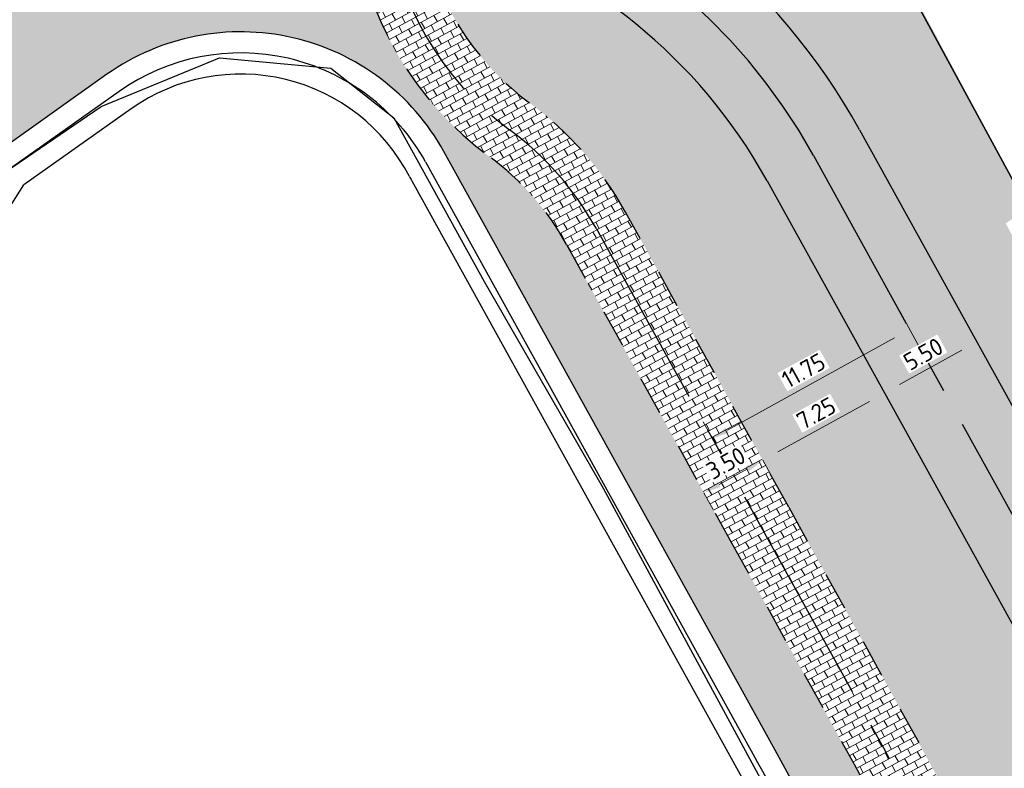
# Model space of a CAD drawing. Header units: metres. Extents: x 149090 to 161988, y 479090 to 487021.
# Tile 38 of 72: x 149228 to 149279, y 486682 to 486721. Entities that reach past the tile are written whole.
import ezdxf

# ---------------------------------------------------------------- set-up
doc = ezdxf.new("R2010")
doc.units = ezdxf.units.M
doc.linetypes.add('AM-AS', pattern=[16, 10, -2, 2, -2])
doc.linetypes.add('XX-HIDDEN', pattern=[4, 2, -2])
doc.layers.get('Defpoints').update_dxf_attribs({"color": 211, "lineweight": 25})
doc.layers.add('B-WE-KG-GRENS_PERCEEL-GV', color=1, linetype='Continuous', lineweight=30, true_color=0xff0000)
doc.layers.add('N-WE-GR-STADSLANDBOUW-A', color=7, linetype='Continuous', lineweight=35, true_color=0xffff9e)
for name, color, linetype, lineweight in [('N-WE-AM-AS_FIETSPAD-G', 3, 'AM-AS', 30), ('N-WE-AM-AS_WEG-G', 10, 'AM-AS', 30), ('N-WE-VH-KANTVERHARDING-G', 7, 'Continuous', 30), ('N-WE-VH-MATERIAALGRENS-G', 7, 'XX-HIDDEN', 25), ('N-WE-VH-VERHARDING_ASFALT-A', 252, 'Continuous', 18), ('N-WE-VH-VERHARDING_TEGEL-A', 252, 'Continuous', 18), ('X-XX-AL-M', 7, 'Continuous', 18)]:
    doc.layers.add(name, color=color, linetype=linetype, lineweight=lineweight)
doc.styles.add('NLCS-ISO-M500-T18', font='NLCS-ISO.ttf')
doc.dimstyles.new('NLCS-M500-T18-PIJL-X_L2_H1', dxfattribs={"dimscale": 0.5, "dimtxt": 1.8, "dimasz": 1.8, "dimexe": 2, "dimexo": 2, "dimgap": 0.7, "dimtad": 1, "dimzin": 0, "dimdsep": 46, "dimtxsty": 'NLCS-ISO-M500-T18', "dimcen": 0, "dimdle": 2, "dimclrd": 256, "dimclre": 256, "dimclrt": 256, "dimadec": 1, "dimazin": 0, "dimtfac": 1, "dimtofl": 0, "dimtmove": 1, "dimatfit": 0, "dimfxl": 2, "dimfxlon": 1, "dimtfill": 1, "dimtfillclr": 254, "dimtolj": 1, "dimtzin": 0, "dimlwd": 18, "dimlwe": 18, "dimarcsym": 0})
pattern_1 = [(28.59202423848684, (150053.3629572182, 485426.806183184), (-0.1794636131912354, 0.3292686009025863), []), (118.5920242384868, (150053.3629572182, 485426.806183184), (-0.6585372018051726, -0.3589272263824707), [0.375, -0.375]), (118.5920242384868, (150053.6922258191, 485426.9856467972), (-0.6585372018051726, -0.3589272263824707), [-0.375, 0.375])]

# ---------------------------------------------------------------- blocks, each defined once
blk = doc.blocks.new('*D419')
at = {"layer": 'Defpoints', "color": 0, "transparency": 16777216}
for p in [(149272.3820458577, 486707.7590054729), (149274.1865311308, 486704.4954767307), (149262.0992335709, 486702.073385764)]:
    blk.add_point(p, dxfattribs=at)
at = {"layer": 'X-XX-AL-M', "linetype": 'Continuous', "lineweight": 18, "transparency": 16777216}
for p, q in [((149273.7026486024, 486705.3706096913), (149274.6704136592, 486703.6203437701)), ((149264.6913385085, 486699.2453512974), (149273.3989114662, 486704.0599824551)), ((149263.4198363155, 486699.6849899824), (149264.3876013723, 486697.9347240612))]:
    blk.add_line(p, q, dxfattribs=at)
at = {"layer": 'X-XX-AL-M', "transparency": 16777216}
for points in [[(149273.3263290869, 486704.1912523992), (149273.4714938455, 486703.928712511), (149274.1865311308, 486704.4954767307)], [(149264.6187561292, 486699.3766212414), (149264.7639208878, 486699.1140813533), (149263.9037188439, 486698.8098570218)]]:
    blk.add_solid(points, dxfattribs=at)
at = {"layer": 'X-XX-AL-M', "transparency": 16777216, "insert": (149268.6580189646, 486702.3527732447), "char_height": 0.9, "attachment_point": 5, "rotation": 28.93928462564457, "style": 'NLCS-ISO-M500-T18', "bg_fill": 3, "box_fill_scale": 1.1, "bg_fill_color": 256, "bg_fill_true_color": 13158600, "bg_fill_transparency": 0}
blk.add_mtext('\\A1;11.75', dxfattribs=at)
blk = doc.blocks.new('*D420')
at = {"layer": 'Defpoints', "color": 0, "transparency": 16777216}
for p in [(149266.3593920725, 486697.9851928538), (149266.53214181, 486697.6727637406)]:
    blk.add_point(p, dxfattribs=at)
at = {"layer": 'X-XX-AL-M', "linetype": 'Continuous', "lineweight": 18, "transparency": 16777216}
for p, q in [((149266.53214181, 486697.6727637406), (149267.0160243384, 486696.79763078)), ((149264.2567961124, 486696.4146691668), (149265.7445221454, 486697.2372694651)), ((149263.4691764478, 486695.9791748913), (149263.9530589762, 486695.1040419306))]:
    blk.add_line(p, q, dxfattribs=at)
at = {"layer": 'X-XX-AL-M', "transparency": 16777216}
for points in [[(149265.6719397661, 486697.3685394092), (149265.8171045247, 486697.105999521), (149266.53214181, 486697.6727637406)], [(149264.1842137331, 486696.5459391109), (149264.3293784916, 486696.2833992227), (149263.4691764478, 486695.9791748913)]]:
    blk.add_solid(points, dxfattribs=at)
at = {"layer": 'X-XX-AL-M', "transparency": 16777216, "insert": (149264.6135531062, 486697.5260756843), "char_height": 0.9, "attachment_point": 5, "rotation": 28.939284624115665, "style": 'NLCS-ISO-M500-T18', "bg_fill": 3, "box_fill_scale": 1.1, "bg_fill_color": 256, "bg_fill_true_color": 13158600, "bg_fill_transparency": 0}
blk.add_mtext('\\A1;3.50', dxfattribs=at)
at = {"layer": 'Defpoints', "color": 0, "transparency": 16777216}
blk.add_point((149263.2964267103, 486696.2916040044), dxfattribs=at)
blk = doc.blocks.new('*D421')
at = {"layer": 'Defpoints', "color": 0, "transparency": 16777216}
for p in [(149272.8768557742, 486701.1809120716), (149272.8768557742, 486701.1809120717), (149266.3593920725, 486697.9851928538)]:
    blk.add_point(p, dxfattribs=at)
at = {"layer": 'X-XX-AL-M', "linetype": 'Continuous', "lineweight": 18, "transparency": 16777216}
for p, q in [((149272.8768557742, 486701.1809120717), (149272.3929732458, 486702.0560450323)), ((149267.3197614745, 486698.1082580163), (149272.0892361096, 486700.7454177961)), ((149266.5321418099, 486697.6727637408), (149267.0160243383, 486696.7976307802))]:
    blk.add_line(p, q, dxfattribs=at)
at = {"layer": 'X-XX-AL-M', "transparency": 16777216}
for points in [[(149272.0166537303, 486700.8766877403), (149272.1618184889, 486700.6141478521), (149272.8768557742, 486701.1809120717)], [(149267.2471790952, 486698.2395279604), (149267.3923438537, 486697.9769880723), (149266.5321418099, 486697.6727637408)]]:
    blk.add_solid(points, dxfattribs=at)
at = {"layer": 'X-XX-AL-M', "transparency": 16777216, "insert": (149269.3173927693, 486700.1269442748), "char_height": 0.9, "attachment_point": 5, "rotation": 28.939284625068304, "style": 'NLCS-ISO-M500-T18', "bg_fill": 3, "box_fill_scale": 1.1, "bg_fill_color": 256, "bg_fill_true_color": 13158600, "bg_fill_transparency": 0}
blk.add_mtext('\\A1;7.25', dxfattribs=at)
blk = doc.blocks.new('*D422')
at = {"layer": 'Defpoints', "color": 0, "transparency": 16777216}
for p in [(149277.6900870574, 486703.842265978), (149277.6900870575, 486703.8422659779), (149272.8768557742, 486701.1809120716)]:
    blk.add_point(p, dxfattribs=at)
at = {"layer": 'X-XX-AL-M', "linetype": 'Continuous', "lineweight": 18, "transparency": 16777216}
for p, q in [((149277.6900870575, 486703.8422659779), (149278.1739695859, 486702.9671330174)), ((149273.6644754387, 486701.6164063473), (149276.9024673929, 486703.4067717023)), ((149272.8768557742, 486701.1809120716), (149272.3929732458, 486702.0560450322))]:
    blk.add_line(p, q, dxfattribs=at)
at = {"layer": 'X-XX-AL-M', "transparency": 16777216}
for points in [[(149276.8298850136, 486703.5380416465), (149276.9750497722, 486703.2755017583), (149277.6900870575, 486703.8422659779)], [(149273.5918930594, 486701.7476762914), (149273.737057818, 486701.4851364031), (149272.8768557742, 486701.1809120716)]]:
    blk.add_solid(points, dxfattribs=at)
at = {"layer": 'X-XX-AL-M', "transparency": 16777216, "insert": (149274.8963653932, 486703.2116953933), "char_height": 0.9, "attachment_point": 5, "rotation": 28.939284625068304, "style": 'NLCS-ISO-M500-T18', "bg_fill": 3, "box_fill_scale": 1.1, "bg_fill_color": 256, "bg_fill_true_color": 13158600, "bg_fill_transparency": 0}
blk.add_mtext('\\A1;5.50', dxfattribs=at)

msp = doc.modelspace()

# ---------------------------------------------------------------- hatches: boundary and pattern name
at = {"layer": 'N-WE-GR-STADSLANDBOUW-A', "transparency": 33554559}
h = msp.add_hatch(color=256, dxfattribs=at)
h.dxf.hatch_style = 1
edge = h.paths.add_edge_path()
edge.add_line((149297.8275541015, 486679.1480360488), (149296.0659132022, 486682.4151016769))
edge.add_line((149296.0659132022, 486682.4151016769), (149294.5255715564, 486681.5845310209))
edge.add_line((149294.5255715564, 486681.5845310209), (149279.1946076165, 486710.0166963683))
edge.add_line((149279.1946076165, 486710.0166963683), (149280.3471912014, 486710.8333473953))
edge.add_line((149280.3471912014, 486710.8333473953), (149265.0385, 486739.4975))
edge.add_line((149265.0385, 486739.4975), (149251.256, 486741.7119999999))
edge.add_line((149251.256, 486741.7119999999), (149249.236425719, 486733.6354659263))
edge.add_line((149249.236425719, 486733.6354659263), (149249.0099454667, 486732.7571360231))
edge.add_arc((149249.9800755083, 486732.5145505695), 0.999999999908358, 165.9608136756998, 256.5024593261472)
edge.add_line((149249.746671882, 486731.5421706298), (149249.6999911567, 486731.3476946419))
edge.add_arc((149242.262458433, 486698.683752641), 33.50000000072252, 28.939284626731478, 77.17253572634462, ccw=False)
edge.add_line((149271.5794126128, 486714.8938173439), (149284.241154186, 486691.9942358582))
edge.add_line((149284.241154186, 486691.9942358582), (149289.9077093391, 486681.6743884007))
edge.add_arc((149295.2098063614, 486684.5869062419), 6.049379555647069, 208.7806227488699, 286.8423794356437)
edge.add_arc((149300.4144988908, 486671.5319335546), 8.043463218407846, 108.76097020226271, 115.41437207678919, ccw=False)
h = msp.add_hatch(color=256, dxfattribs=at)
h.dxf.hatch_style = 1
edge = h.paths.add_edge_path()
edge.add_line((149249.9229517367, 486713.7618953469), (149267.1760614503, 486682.5585265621))
edge.add_arc((147531.5686176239, 485722.8985022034), 1983.249999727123, 28.33407760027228, 28.939284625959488, ccw=False)
edge.add_line((149277.2157995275, 486664.1723612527), (149305.206875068, 486612.2612817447))
edge.add_arc((151080.3405962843, 487569.4346357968), 2016.749998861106, 208.3340776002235, 208.9260292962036)
edge.add_line((149315.1904795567, 486593.9728870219), (149331.387947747, 486564.6627035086))
edge.add_line((149331.387947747, 486564.6627035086), (149330.4232587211, 486564.1341291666))
edge.add_line((149330.4232587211, 486564.1341291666), (149332.4788345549, 486560.4144549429))
edge.add_line((149332.4788345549, 486560.4144549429), (149334.3204739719, 486561.4236879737))
edge.add_line((149334.3204739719, 486561.4236879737), (149334.5733561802, 486561.5628665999))
edge.add_arc((149333.5723198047, 486563.2943186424), 2.000000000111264, 300.0342889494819, 388.9260292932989)
edge.add_line((149335.3228095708, 486564.2616787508), (149318.0350254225, 486595.5448472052))
edge.add_line((149318.0350254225, 486595.5448472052), (149308.0675095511, 486613.8037701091))
edge.add_line((149308.0675095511, 486613.8037701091), (149280.0764340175, 486665.7148496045))
edge.add_line((149280.0764340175, 486665.7148496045), (149270.0202435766, 486684.1311447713))
edge.add_line((149270.0202435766, 486684.1311447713), (149264.8221624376, 486693.5322119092))
edge.add_line((149264.8221624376, 486693.5322119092), (149256.3133393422, 486708.9209707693))
edge.add_arc((149243.842694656, 486702.0256447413), 14.2499999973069, 28.93928462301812, 53.58854308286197)
edge.add_arc((149262.8372489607, 486727.7784486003), 17.75000000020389, 187.2540888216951, 233.58854307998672, ccw=False)
edge.add_arc((149244.238425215, 486725.4114483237), 0.9988383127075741, 7.230319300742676, 85.83467601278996)
edge.add_line((149244.3109754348, 486726.407648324), (149244.3257519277, 486726.6076280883))
edge.add_arc((149242.2624584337, 486698.68375264), 28.00000000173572, 85.77409785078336, 97.8981777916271)
edge.add_arc((149242.3096729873, 486698.4732917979), 28.21495791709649, 97.93441867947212, 116.7738477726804)
edge.add_arc((149281.9347839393, 486615.6770867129), 119.9999999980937, 115.8569568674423, 125.2077496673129)
edge.add_line((149212.7496436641, 486713.7251176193), (149206.9970025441, 486709.6701188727))
edge.add_line((149206.9970025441, 486709.6701188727), (149157.0406436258, 486674.4146711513))
edge.add_line((149157.0406436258, 486674.4146711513), (149160.5542416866, 486669.4493138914))
edge.add_line((149160.5542416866, 486669.4493138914), (149221.5969439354, 486712.482837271))
edge.add_line((149221.5969439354, 486712.482837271), (149226.7683010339, 486713.8272838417))
edge.add_line((149226.7683010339, 486713.8272838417), (149232.3592129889, 486717.7945061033))
edge.add_arc((149239.3338475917, 486707.9069229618), 12.09999290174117, 28.939269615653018, 125.19888548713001, ccw=False)
h = msp.add_hatch(color=256, dxfattribs=at)
h.dxf.hatch_style = 1
edge = h.paths.add_edge_path()
edge.add_arc((147531.5686163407, 485722.8985015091), 1997.250001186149, 28.43090169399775, 28.93928462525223)
edge.add_line((149279.4279229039, 486689.3328819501), (149266.5027870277, 486712.6982618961))
edge.add_arc((149242.2624584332, 486698.6837526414), 28.00000000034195, 30.03428894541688, 73.12051696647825)
edge.add_line((149250.3925258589, 486725.4774459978), (149250.3344539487, 486725.2860624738))
edge.add_arc((149250.0440943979, 486724.3291448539), 0.9999999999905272, 73.12051696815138, 195.0893361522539)
edge.add_arc((149262.8372489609, 486727.7784486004), 14.2500000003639, 195.0893361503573, 233.5885430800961)
edge.add_arc((149243.8426946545, 486702.0256447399), 17.74999999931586, 28.9392846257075, 53.58854308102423, ccw=False)
edge.add_line((149259.3763047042, 486710.6145596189), (149267.8851277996, 486695.2258007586))
edge.add_line((149267.8851277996, 486695.2258007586), (149273.0832089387, 486685.8247336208))
edge.add_line((149273.0832089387, 486685.8247336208), (149281.1070208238, 486671.1697623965))
edge.add_arc((149282.8384728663, 486672.1707987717), 1.999999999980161, 210.0342889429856, 298.3591474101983)
edge.add_line((149283.7884666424, 486670.4108238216), (149287.5297416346, 486672.4302775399))
edge.add_arc((149287.0547447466, 486673.3102650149), 0.9999999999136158, 298.3591474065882, 388.4309016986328)
at = {"layer": 'N-WE-VH-VERHARDING_ASFALT-A', "transparency": 33554585}
h = msp.add_hatch(color=256, dxfattribs=at)
h.dxf.hatch_style = 1
edge = h.paths.add_edge_path()
edge.add_line((149121.242115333, 486655.8865141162), (149124.4150500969, 486651.3940214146))
edge.add_line((149124.4150500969, 486651.3940214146), (149212.7496436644, 486713.7251176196))
edge.add_arc((149281.9347839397, 486615.6770867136), 119.9999999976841, 115.85695686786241, 125.2077496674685, ccw=False)
edge.add_arc((149242.2913538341, 486698.5259198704), 28.15972074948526, 94.90312204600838, 116.78880705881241, ccw=False)
edge.add_line((149239.88450832, 486726.5825940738), (149239.8498613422, 486732.0967647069))
edge.add_arc((149242.2850499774, 486698.5526342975), 33.63240741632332, 94.15219261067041, 116.6473507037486)
edge.add_arc((149281.9347839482, 486615.6770866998), 125.5000000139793, 115.8569568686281, 125.2077496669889)
edge.add_line((149209.5786580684, 486718.2189857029), (149121.242115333, 486655.8865141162))
h = msp.add_hatch(color=256, dxfattribs=at)
h.dxf.hatch_style = 1
edge = h.paths.add_edge_path()
edge.add_line((149254.9483780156, 486729.6888722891), (149253.00656293, 486724.5403614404))
edge.add_arc((149242.2624584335, 486698.6837526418), 27.9999999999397, 30.034288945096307, 67.43582373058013, ccw=False)
edge.add_line((149266.5027870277, 486712.6982618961), (149284.2411395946, 486680.5778089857))
edge.add_line((149284.2411395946, 486680.5778089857), (149289.0692612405, 486683.2104562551))
edge.add_line((149289.0692612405, 486683.2104562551), (149283.5730265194, 486693.2025881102))
edge.add_line((149283.5730265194, 486693.2025881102), (149271.2642801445, 486715.4511119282))
edge.add_arc((149242.2624584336, 486698.6837526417), 33.49999999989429, 30.03428894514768, 67.7477992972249)
at = {"layer": 'N-WE-VH-VERHARDING_TEGEL-A'}
h = msp.add_hatch(dxfattribs=at)
h.set_pattern_fill('AVH-TEGEL_150X300_HALFST', color=256, scale=2.5, angle=85.45968935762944, pattern_type=2)
h.set_pattern_definition(pattern_1)
edge = h.paths.add_edge_path()
edge.add_line((149267.8851277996, 486695.2258007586), (149259.3763047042, 486710.6145596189))
edge.add_arc((149243.8426946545, 486702.0256447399), 17.74999999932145, 28.93928462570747, 53.58854308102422)
edge.add_arc((149262.8372489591, 486727.7784485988), 14.24999999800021, 212.8337338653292, 233.5885430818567, ccw=False)
edge.add_arc((149262.8372489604, 486727.7784486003), 14.24999999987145, 195.0893361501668, 212.8337338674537, ccw=False)
edge.add_arc((149250.0440943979, 486724.3291448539), 1.000000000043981, 73.12051696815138, 195.0893361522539, ccw=False)
edge.add_line((149250.3344539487, 486725.2860624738), (149250.3925258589, 486725.4774459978))
edge.add_arc((149242.2624584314, 486698.683752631), 28.00000001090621, 73.12051696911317, 85.77409784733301)
edge.add_line((149244.3257519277, 486726.6076280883), (149244.3109754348, 486726.407648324))
edge.add_arc((149244.238425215, 486725.4114483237), 0.9988383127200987, 7.2303193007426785, 85.83467601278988, ccw=False)
edge.add_arc((149262.8372489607, 486727.7784486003), 17.75000000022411, 187.2540888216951, 233.5885430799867)
edge.add_arc((149243.8426946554, 486702.0256447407), 14.2499999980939, 28.93928462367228, 53.58854308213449, ccw=False)
edge.add_line((149256.3133393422, 486708.9209707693), (149264.8221624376, 486693.5322119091))
edge.add_line((149264.8221624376, 486693.5322119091), (149267.8851277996, 486695.2258007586))
h = msp.add_hatch(dxfattribs=at)
h.set_pattern_fill('AVH-TEGEL_150X300_HALFST', color=256, scale=2.5, angle=85.45968935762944, pattern_type=2)
h.set_pattern_definition(pattern_1)
h.paths.add_polyline_path([(149267.8851277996, 486695.2258007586), (149264.8221624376, 486693.5322119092), (149270.0202435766, 486684.1311447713), (149280.076434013, 486665.7148496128), (149286.649922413, 486653.5239326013), (149289.7306057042, 486655.1850739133), (149284.4045865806, 486665.0624865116), (149273.0832089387, 486685.8247336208)])

# ---------------------------------------------------------------- linework, layer by layer
at = {"layer": 'B-WE-KG-GRENS_PERCEEL-GV', "flags": 128}
for points in [[(149341.0362045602, 486820.2356208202), (149254.304, 486758.826), (149281.564, 486708.591)], [(149480.27, 486349.23), (149468.199, 486370.684), (149442.68, 486416.04), (149392.415, 486506.265), (149388.351, 486513.603), (149351.685, 486579.815), (149312.375, 486651.81), (149281.564, 486708.591), (149254.304, 486758.826), (149135.0719852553, 486674.4057159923)]]:
    msp.add_lwpolyline(points, dxfattribs=at)
at = {"layer": 'B-WE-KG-GRENS_PERCEEL-GV'}
msp.add_lwpolyline([(149147.5137105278, 486656.5846622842), (149224.68, 486711.035), (149227.455, 486712.965), (149232.055, 486716.115), (149238.22, 486718.65), (149244.03, 486718.105), (149247.315, 486715.52), (149252.02, 486706.985), (149258.225, 486696.22), (149259.823, 486693.267), (149289.045, 486639.245), (149328.04, 486568.51), (149331.171, 486562.834), (149333.828, 486558.018), (149335.881, 486554.297), (149353.151, 486522.995), (149369.81, 486492.8), (149384.244, 486466.791), (149395.505, 486446.5), (149397.579, 486442.762), (149418.605, 486404.875), (149419.428, 486403.422), (149421.892, 486399.072), (149448.157, 486352.698)], dxfattribs=at)
at = {"layer": 'N-WE-AM-AS_FIETSPAD-G', "flags": 128}
msp.add_lwpolyline([(149257.8448220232, 486709.7677651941), (149266.3536451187, 486694.3790063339)], dxfattribs=at)
msp.add_lwpolyline([(149266.3536451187, 486694.3790063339), (149271.5517262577, 486684.9779391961, -0.002640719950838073), (149281.6167756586, 486666.5454202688), (149309.6078511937, 486614.6343407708, 0.002582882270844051), (149319.5667039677, 486596.3912873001), (149337.828278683, 486563.345992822)], format="xyb", dxfattribs=at)
at = {"layer": 'N-WE-AM-AS_FIETSPAD-G'}
for centre, start, end in [((149262.8372489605, 486727.7784486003), 186.405679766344, 233.5885430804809), ((149243.842694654, 486702.0256447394), 28.93928462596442, 53.58854308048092)]:
    msp.add_arc(centre, 16, start, end, dxfattribs=at)
at = {"layer": 'N-WE-AM-AS_WEG-G', "flags": 128}
msp.add_lwpolyline([(149269.1727969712, 486713.5631403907), (149276.6364574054, 486700.0646260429), (149281.8345385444, 486690.6635589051, -0.00264071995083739), (149291.9590695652, 486672.1221089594), (149319.9501451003, 486620.2110294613, 0.00258288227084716), (149329.8508313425, 486602.074527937), (149383.9823662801, 486504.1206252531)], format="xyb", dxfattribs=at)
at = {"layer": 'N-WE-AM-AS_WEG-G'}
for centre, radius, start, end in [((149242.2624584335, 486698.6837526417), 30.75, 28.9392846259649, 115.5450683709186), ((149281.9347839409, 486615.6770867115), 122.7500000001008, 115.5450683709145, 125.2077496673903)]:
    msp.add_arc(centre, radius, start, end, dxfattribs=at)
at = {"layer": 'N-WE-VH-KANTVERHARDING-G'}
msp.add_line((149248.9603054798, 486713.2296245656), (149266.2134151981, 486682.0262557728), dxfattribs=at)
at = {"layer": 'N-WE-VH-KANTVERHARDING-G', "flags": 128}
for points in [[(149232.3592129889, 486717.7945061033), (149226.7644891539, 486713.8245789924)], [(149232.9957790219, 486716.8974087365), (149227.401055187, 486712.9274816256)], [(149233.632345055, 486716.0003113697), (149228.03762122, 486712.0303842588)], [(149271.5794126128, 486714.8938173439), (149279.043073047, 486701.395302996)], [(149225.1343465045, 486707.4650605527), (149228.0339149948, 486712.0277543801)], [(149266.7661813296, 486712.2324634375), (149274.2298417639, 486698.7339490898)]]:
    msp.add_lwpolyline(points, dxfattribs=at)
for points in [[(149331.387947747, 486564.6627035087), (149315.1904795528, 486593.972887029, -0.002582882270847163), (149305.2068750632, 486612.2612817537), (149277.2157995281, 486664.1723612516, 0.002640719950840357), (149267.1760614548, 486682.558526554), (149249.9229517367, 486713.7618953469)], [(149248.1187818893, 486712.4714372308, -0.006440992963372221), (149248.2463379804, 486712.2476021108), (149265.2507689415, 486681.4939849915, -0.002640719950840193), (149275.2793700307, 486663.128215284), (149303.2704455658, 486611.2171357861, 0.002582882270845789), (149313.2649408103, 486592.9087909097), (149329.4585696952, 486563.6055548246)], [(149279.043073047, 486701.395302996), (149284.241154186, 486691.9942358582, -0.001469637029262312), (149289.9077094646, 486681.6743881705, -0.001469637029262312)], [(149274.2298417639, 486698.7339490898), (149279.4279229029, 486689.3328819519, -0.002640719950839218), (149289.5385326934, 486670.8169264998), (149317.5296082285, 486618.9058470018, 0.002582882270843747), (149327.4439079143, 486600.7444077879), (149342.808523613, 486572.9413153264)]]:
    msp.add_lwpolyline(points, format="xyb", dxfattribs=at)
at = {"layer": 'N-WE-VH-KANTVERHARDING-G'}
for centre, radius, start, end in [((149242.2624584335, 486698.6837526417), 33.5, 28.9392846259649, 115.5450683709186), ((149242.2624584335, 486698.6837526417), 28, 28.9392846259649, 115.5450683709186), ((149281.9347839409, 486615.6770867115), 120.0000000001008, 115.5450683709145, 125.2077496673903), ((149239.3338429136, 486707.906916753), 12.1, 28.93928462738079, 125.1828448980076), ((149239.3338429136, 486707.906916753), 11, 28.93928462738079, 125.1828448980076), ((149239.3338429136, 486707.906916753), 9.9, 27.45570122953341, 125.1828448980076), ((147531.5686176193, 485722.8985022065), 1982.149999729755, 28.33407759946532, 28.93928462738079)]:
    msp.add_arc(centre, radius, start, end, dxfattribs=at)
at = {"layer": 'N-WE-VH-MATERIAALGRENS-G', "flags": 128}
for points in [[(149267.8851277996, 486695.2258007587), (149259.3763047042, 486710.6145596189)], [(149256.3133393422, 486708.9209707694), (149264.8221624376, 486693.5322119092)]]:
    msp.add_lwpolyline(points, dxfattribs=at)
for points in [[(149267.8851277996, 486695.2258007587), (149273.0832089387, 486685.8247336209, -0.002640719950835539), (149283.1571173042, 486667.3759909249), (149311.1481928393, 486615.4649114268, 0.002582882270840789), (149321.0983825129, 486597.237727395), (149339.3625269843, 486564.1877828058)], [(149264.8221624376, 486693.5322119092), (149270.0202435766, 486684.1311447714, -0.00264071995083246), (149280.076434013, 486665.7148496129), (149308.067509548, 486613.8037701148, 0.002582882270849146), (149318.0350254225, 486595.5448472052), (149335.3232378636, 486564.2609037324)]]:
    msp.add_lwpolyline(points, format="xyb", dxfattribs=at)
at = {"layer": 'N-WE-VH-MATERIAALGRENS-G'}
for centre, radius, start, end in [((149262.8372489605, 486727.7784486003), 17.75, 187.2540888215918, 233.5885430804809), ((149262.8372489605, 486727.7784486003), 14.25, 195.0893361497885, 233.5885430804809), ((149243.842694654, 486702.0256447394), 17.75, 28.93928462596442, 53.58854308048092), ((149243.842694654, 486702.0256447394), 14.25, 28.93928462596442, 53.58854308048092)]:
    msp.add_arc(centre, radius, start, end, dxfattribs=at)

# ---------------------------------------------------------------- next in the draw order: dimensions: what is measured, and where the dimension line sits
at = {"layer": 'X-XX-AL-M'}
dim = msp.add_aligned_dim(p1=(149262.0992335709, 486702.0733857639), p2=(149272.3820458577, 486707.7590054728), distance=-3.729180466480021, dimstyle='NLCS-M500-T18-PIJL-X_L2_H1', dxfattribs=at)
dim.commit()
dim.dimension.update_dxf_attribs({"geometry": '*D419', "text_midpoint": (149268.6580189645, 486702.3527732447)})

# ---------------------------------------------------------------- next in the draw order: dimensions: what is measured, and where the dimension line sits
dim = msp.add_aligned_dim(p1=(149263.2964267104, 486696.2916040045), p2=(149266.3593920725, 486697.9851928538), distance=-0.3570075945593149, dimstyle='NLCS-M500-T18-PIJL-X_L2_H1', dxfattribs=at)
dim.commit()
dim.dimension.update_dxf_attribs({"geometry": '*D420', "text_midpoint": (149264.6135531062, 486697.5260756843)})

# ---------------------------------------------------------------- next in the draw order: dimensions: what is measured, and where the dimension line sits
dim = msp.add_linear_dim(base=(149272.8768557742, 486701.1809120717), p1=(149266.3593920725, 486697.9851928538), p2=(149272.8768557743, 486701.1809120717), angle=208.9392846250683, dimstyle='NLCS-M500-T18-PIJL-X_L2_H1', dxfattribs=at)
dim.commit()
dim.dimension.update_dxf_attribs({"geometry": '*D421', "text_midpoint": (149269.3173927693, 486700.1269442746)})

# ---------------------------------------------------------------- next in the draw order: dimensions: what is measured, and where the dimension line sits
dim = msp.add_linear_dim(base=(149277.6900870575, 486703.8422659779), p1=(149272.8768557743, 486701.1809120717), p2=(149277.6900870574, 486703.842265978), angle=208.9392846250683, dimstyle='NLCS-M500-T18-PIJL-X_L2_H1', dxfattribs=at)
dim.commit()
dim.dimension.update_dxf_attribs({"geometry": '*D422', "text_midpoint": (149274.8963653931, 486703.2116953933)})

doc.saveas('drawing.dxf')
